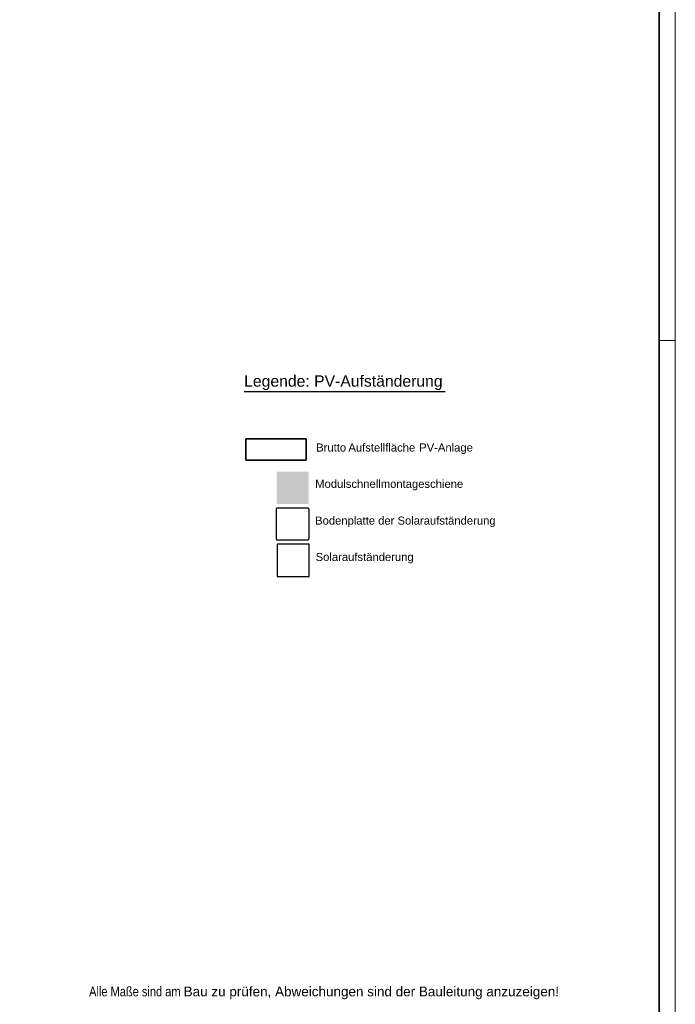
# Model space of a CAD drawing. Extents: x -620 to 300, y 62 to 1112.
# Tile 31 of 45: x 96 to 300, y 450 to 756. Entities that reach past the tile are written whole.
import ezdxf
from ezdxf.lldxf.tags import DXFTag

# ---------------------------------------------------------------- set-up
doc = ezdxf.new("R2010")
doc.units = 0
doc.layers.get('0').update_dxf_attribs({"lineweight": 13})
for name, color, linetype, lineweight in [('3_Solarbase-A06DNCV2MF', 7, 'Continuous', 25), ('E_Legende-A06DNCUZMF', 7, 'Continuous', 13), ('GreenRoofComponentLegend-A06DNCV3MF', 7, 'Continuous', 25), ('iwb_Plankopf Rahmen', 7, 'Continuous', 35), ('LEGENDE', 7, 'Continuous', 25), ('ModuleRail-A06DNCV4MF', 7, 'Continuous', 25)]:
    doc.layers.add(name, color=color, linetype=linetype, lineweight=lineweight)
doc.layers.add('E_PV_Aufstellzone-A06DNCV0MF', color=4, linetype='Continuous', lineweight=18, true_color=0x00ffff)
doc.layers.add('iwb_HB-Hinweis-Kopf-Archi', color=3, linetype='Continuous', lineweight=25, true_color=0x00ff00)
doc.styles.add('Arial', font='ARIALN.TTF')
doc.styles.get("Standard").update_dxf_attribs({"font": 'ARIALN.TTF'})
tags = doc.linetypes.add('grob', pattern=[14, 3, -8, 3]).pattern_tags.tags
tags[8:9] = [DXFTag(74, 4), DXFTag(75, 0), DXFTag(340, '0'), DXFTag(46, 0.0), DXFTag(50, 0.0), DXFTag(44, 0.0), DXFTag(45, 0.0)]
tags[6:7] = [DXFTag(74, 4), DXFTag(75, 0), DXFTag(340, '0'), DXFTag(46, 0.0), DXFTag(50, 0.0), DXFTag(44, 0.0), DXFTag(45, 0.0)]
tags[4:5] = [DXFTag(74, 4), DXFTag(75, 0), DXFTag(340, '0'), DXFTag(46, 0.0), DXFTag(50, 0.0), DXFTag(44, 0.0), DXFTag(45, 0.0)]
tags = doc.linetypes.add('grob-A06DNCV1MF', pattern=[14, 3, -8, 3]).pattern_tags.tags
tags[8:9] = [DXFTag(74, 4), DXFTag(75, 0), DXFTag(340, '0'), DXFTag(46, 0.0), DXFTag(50, 0.0), DXFTag(44, 0.0), DXFTag(45, 0.0)]
tags[6:7] = [DXFTag(74, 4), DXFTag(75, 0), DXFTag(340, '0'), DXFTag(46, 0.0), DXFTag(50, 0.0), DXFTag(44, 0.0), DXFTag(45, 0.0)]
tags[4:5] = [DXFTag(74, 4), DXFTag(75, 0), DXFTag(340, '0'), DXFTag(46, 0.0), DXFTag(50, 0.0), DXFTag(44, 0.0), DXFTag(45, 0.0)]

# ---------------------------------------------------------------- blocks, each defined once
blk = doc.blocks.new('Referenz-A06DNCV5MF')
at = {"layer": '3_Solarbase-A06DNCV2MF', "color": 5, "lineweight": -2, "true_color": 0x0000ff}
for p, q in [((186.51, 593.15), (176.51, 593.15)), ((176.51, 593.15), (176.51, 583.15)), ((186.51, 583.15), (186.51, 593.15)), ((176.51, 583.15), (186.51, 583.15))]:
    blk.add_line(p, q, dxfattribs=at)
at = {"layer": 'E_Legende-A06DNCUZMF', "linetype": 'Continuous', "lineweight": -2, "ltscale": 0.25}
blk.add_line((166.28, 640.61), (228.77, 640.61), dxfattribs=at)
at = {"layer": 'E_PV_Aufstellzone-A06DNCV0MF', "color": 7, "linetype": 'grob-A06DNCV1MF', "lineweight": 35, "ltscale": 0.35}
for p, q in [((166.78, 625.94), (185.6, 625.94)), ((166.78, 619.31), (166.78, 625.94)), ((185.6, 625.94), (185.6, 619.31)), ((185.6, 619.31), (166.78, 619.31))]:
    blk.add_line(p, q, dxfattribs=at)
at = {"layer": 'GreenRoofComponentLegend-A06DNCV3MF', "color": 96, "lineweight": -2, "true_color": 0x008000}
for p, q in [((176.35, 603.94), (176.49, 604.45)), ((176.35, 594.97), (176.35, 603.94)), ((176.49, 604.45), (186.21, 604.45)), ((186.21, 604.45), (186.35, 603.94)), ((186.35, 603.94), (186.35, 594.97)), ((176.49, 594.45), (176.35, 594.97)), ((186.21, 594.45), (176.49, 594.45)), ((186.35, 594.97), (186.21, 594.45))]:
    blk.add_line(p, q, dxfattribs=at)
at = {"layer": 'ModuleRail-A06DNCV4MF', "color": 16, "linetype": 'Continuous', "lineweight": -2, "ltscale": 0.25, "true_color": 0x8b0000}
for points in [[(176.38, 605.67), (176.38, 615.67), (186.38, 605.67)], [(186.38, 605.67), (176.38, 615.67), (186.38, 615.67)]]:
    blk.add_solid(points, dxfattribs=at)
at = {"layer": 'E_Legende-A06DNCUZMF', "linetype": 'Continuous', "ltscale": 0.13, "char_height": 2.5, "attachment_point": 1}
for s, insert in [('{\\fArial;Brutto}', (188.68, 624.45)), ('{\\fArial;Aufstellfläche}', (198.7, 624.45)), ('{\\fArial;PV-Anlage}', (220.71, 624.45))]:
    blk.add_mtext(s, dxfattribs=dict(at, insert=insert))
at = {"layer": 'GreenRoofComponentLegend-A06DNCV3MF', "linetype": 'Continuous', "lineweight": -2, "ltscale": 0.25, "char_height": 2.5, "attachment_point": 1}
for s, insert in [('{\\fArial;Modulschnellmontageschiene}', (188.38, 613.17)), ('{\\fArial;Bodenplatte der Solaraufständerung}', (188.35, 601.75)), ('{\\fArial;Solaraufständerung}', (188.51, 590.45))]:
    blk.add_mtext(s, dxfattribs=dict(at, insert=insert))
at = {"layer": 'LEGENDE', "linetype": 'ByBlock', "lineweight": 50, "ltscale": 0.5, "insert": (166.28, 645.6), "char_height": 3.5, "attachment_point": 1}
blk.add_mtext('{\\fArial;Legende: PV-Aufständerung}', dxfattribs=at)

msp = doc.modelspace()

# ---------------------------------------------------------------- linework, layer by layer
at = {"layer": 'iwb_Plankopf Rahmen', "color": 8, "linetype": 'grob', "lineweight": 5, "ltscale": 0.13, "true_color": 0x808080}
msp.add_line((300.35, 656.43), (295.35, 656.43), dxfattribs=at)
at = {"layer": 'iwb_Plankopf Rahmen', "color": 8, "lineweight": 13, "ltscale": 0.13, "true_color": 0x808080}
msp.add_lwpolyline([(300.35, 62.43), (-619.65, 62.43), (-619.65, 1112.43), (300.35, 1112.43), (300.35, 62.43)], close=True, dxfattribs=at)
at = {"layer": 'iwb_Plankopf Rahmen', "ltscale": 0.35}
msp.add_lwpolyline([(-599.65, 67.43), (-599.65, 1107.43), (295.35, 1107.43), (295.35, 67.43), (-599.65, 67.43)], close=True, dxfattribs=at)

# ---------------------------------------------------------------- block references
at = {"color": 8, "lineweight": 25, "ltscale": 0.25, "true_color": 0x808080}
msp.add_blockref('Referenz-A06DNCV5MF', (0, 0), dxfattribs=at)

# ---------------------------------------------------------------- texts
at = {"layer": 'iwb_HB-Hinweis-Kopf-Archi', "lineweight": 25, "ltscale": 0.25, "insert": (118.06, 455.68), "char_height": 3, "width": 6120, "attachment_point": 1, "line_spacing_factor": 0.8, "style": 'Arial'}
msp.add_mtext('Alle Maße sind am \\fArial|b0|i0|c0|p34;Bau zu prüfen, Abweichungen sind der Bauleitung anzuzeigen!', dxfattribs=at)

doc.saveas('drawing.dxf')
